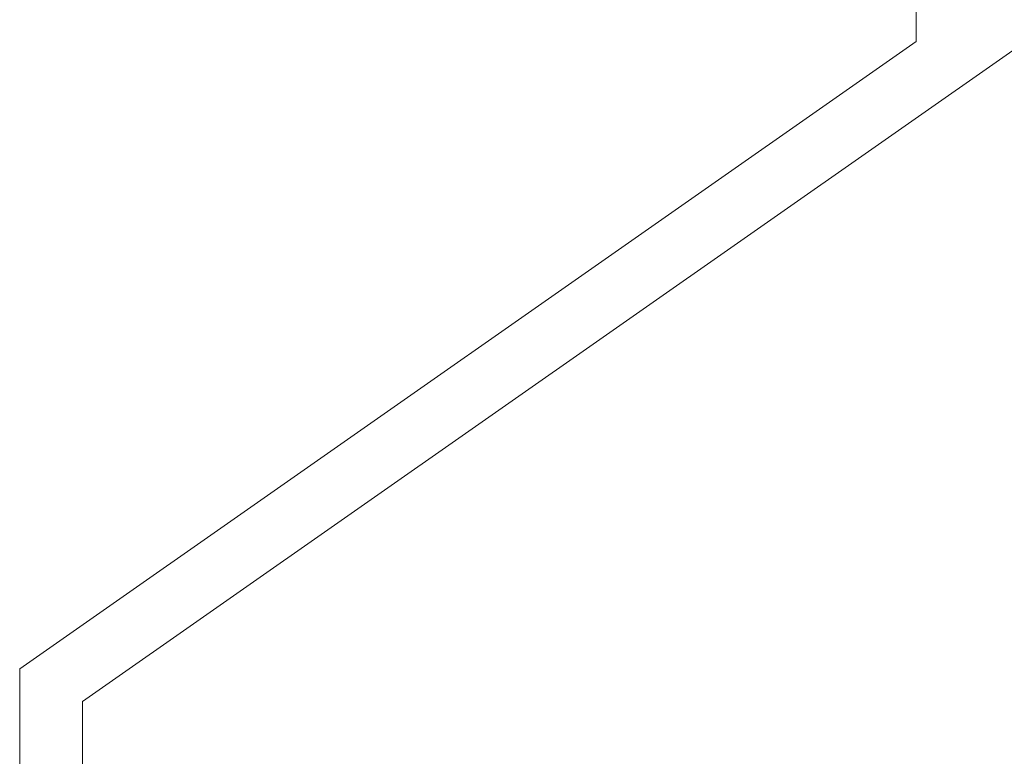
# Model space of a CAD drawing. Header units: metres. Extents: x 7168 to 12828, y 1523 to 3619.
# Tile 111 of 133: x 12251.67 to 12257.16, y 2140.17 to 2144.29. Entities that reach past the tile are written whole.
import ezdxf

# ---------------------------------------------------------------- set-up
doc = ezdxf.new("R2010")
doc.units = ezdxf.units.M
doc.layers.add('CIENKIE', color=4, linetype='Continuous')
doc.layers.add('GRUBE', color=7, linetype='Continuous')

msp = doc.modelspace()

# ---------------------------------------------------------------- linework, layer by layer
at = {"layer": 'CIENKIE', "color": 7, "lineweight": 0}
for p, q in [((12252.0208, 2140.4807, -8835.8671), (12264.1708, 2148.9857, -8835.8671)), ((12252.0208, 2139.013, -8835.8671), (12252.0208, 2140.4807, -8835.8671))]:
    msp.add_line(p, q, dxfattribs=at)
at = {"layer": 'GRUBE', "color": 7, "lineweight": 0}
for p, q in [((12256.6708, 2144.163, -8835.8671), (12256.6708, 2157.563, -8835.8671)), ((12251.6708, 2140.663, -8835.8671), (12256.6708, 2144.163, -8835.8671)), ((12251.6708, 2136.063, -8835.8671), (12251.6708, 2140.663, -8835.8671))]:
    msp.add_line(p, q, dxfattribs=at)

doc.saveas('drawing.dxf')
